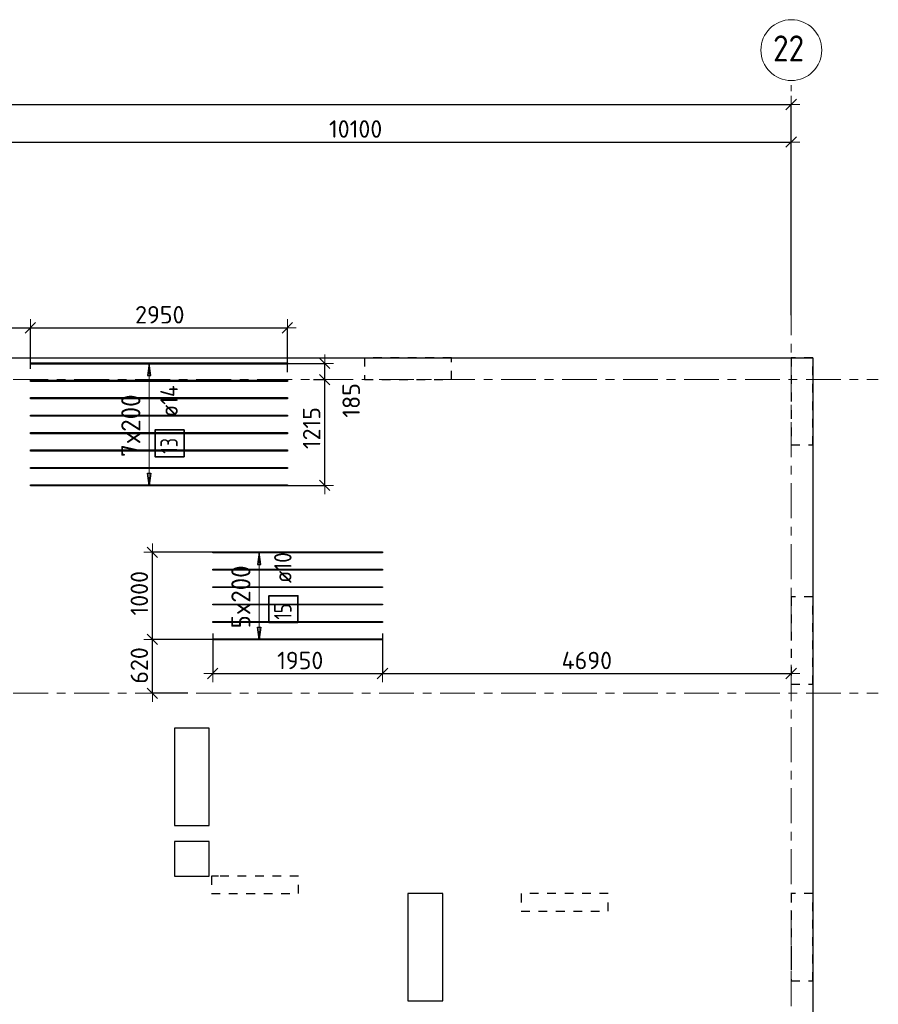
# Model space of a CAD drawing. Header units: metres. Extents: x -38 to 98, y -15 to 21.
# Tile 17 of 124: x 53 to 63, y 9 to 21. Entities that reach past the tile are written whole.
import ezdxf

# ---------------------------------------------------------------- set-up
doc = ezdxf.new("R2010")
doc.units = ezdxf.units.M
doc.header["$PDMODE"] = 65
for name, pattern in [('______11', [0.5, 0.4, -0.05, 0, -0.05]), ('______2', [0.0405, 0.03, -0.0105]), ('______5', [1.1, 0.8, -0.1, 0.1, -0.1])]:
    doc.linetypes.add(name, pattern=pattern)
for name, color, linetype, lineweight in [('XR$2$Осевая линия (1)', 7, '______5', 13), ('XR$2$Размерная линия (1)', 7, 'Continuous', 13), ('XR$4$Перекрытие (1)', 7, 'Continuous', 35), ('XR$4$Размерная линия (1)', 7, 'Continuous', 13)]:
    doc.layers.add(name, color=color, linetype=linetype, lineweight=lineweight)
doc.layers.add('XR$4$Арм.стержн.Доп. Арм верхн.зоны Х', color=7, linetype='Continuous', lineweight=35, true_color=0x8c8cff)
doc.layers.add('XR$6$Стена_ бетон несущ.', color=7, linetype='Continuous', lineweight=70, true_color=0xb4b496)
doc.styles.add('ISOCPEUR', font='txt')
doc.dimstyles.new('DIMSTYLE_3', dxfattribs={"dimtxt": 0.2, "dimasz": 0.2, "dimexe": 0, "dimexo": 0, "dimgap": 0.1, "dimtad": 2, "dimdec": 0, "dimlfac": 1000, "dimrnd": 5, "dimzin": 12, "dimdsep": 46, "dimtxsty": 'ISOCPEUR', "dimblk1": 'ALL_ML_STRICH', "dimblk2": 'ALL_ML_STRICH', "dimsah": 1, "dimcen": 0, "dimclrd": 7, "dimclre": 256, "dimclrt": 7, "dimadec": 0, "dimazin": 0, "dimtfac": 1, "dimtdec": 0, "dimtix": 1, "dimtmove": 2, "dimatfit": 3, "dimfxl": 0, "dimtzin": 0, "dimlwd": 0, "dimlwe": -3, "dimarcsym": 0})
doc.dimstyles.new('DIMSTYLE_34', dxfattribs={"dimtxt": 0.2, "dimasz": 0.2, "dimexe": 0, "dimexo": 0, "dimgap": 0.1, "dimtad": 0, "dimdec": 0, "dimlfac": 1000, "dimrnd": 5, "dimzin": 12, "dimdsep": 46, "dimtxsty": 'ISOCPEUR', "dimblk1": 'ALL_ML_STRICH', "dimblk2": 'ALL_ML_STRICH', "dimsah": 1, "dimcen": 0, "dimclrd": 7, "dimclre": 256, "dimclrt": 7, "dimadec": 0, "dimazin": 0, "dimtfac": 1, "dimtdec": 0, "dimtix": 1, "dimtmove": 2, "dimatfit": 3, "dimfxl": 0, "dimtvp": 1.2, "dimtzin": 0, "dimlwd": 0, "dimlwe": -3, "dimarcsym": 0})

# ---------------------------------------------------------------- blocks, each defined once
blk = doc.blocks.new('ALL_ML_STRICH')
at = {"color": 0, "linetype": 'ByBlock', "lineweight": -2}
for p, q in [((-1, 0), (0.5, 0)), ((-0.3, -0.3), (0.3, 0.3)), ((0, -0.5), (0, 0.5))]:
    blk.add_line(p, q, dxfattribs=at)
blk = doc.blocks.new('*D11')
at = {"layer": 'DEFPOINTS', "color": 7, "linetype": 'Continuous', "lineweight": 13, "transparency": 33554687}
for p in [(0.5, 19.557), (0.5, 19.377), (61.6, 17.12)]:
    blk.add_point(p, dxfattribs=at)
at = {"layer": 'XR$2$Размерная линия (1)', "color": 9, "linetype": 'Continuous', "lineweight": -2, "true_color": 0xc7c7c7, "transparency": 33554687}
for p, q in [((0.5, 19.357), (0.5, 19.557)), ((61.6, 17.14), (61.6, 19.557))]:
    blk.add_line(p, q, dxfattribs=at)
at = {"layer": 'XR$2$Размерная линия (1)', "color": 7, "linetype": 'Continuous', "lineweight": -2, "transparency": 33554687}
blk.add_line((0.5, 19.557), (61.6, 19.557), dxfattribs=at)
at = {"layer": 'XR$2$Размерная линия (1)', "color": 7, "linetype": 'Continuous', "lineweight": 13, "transparency": 33554687, "xscale": 0.2, "yscale": 0.2, "zscale": 0.2, "rotation": 180}
blk.add_blockref('ALL_ML_STRICH', (0.5, 19.557), dxfattribs=at)
at = {"layer": 'XR$2$Размерная линия (1)', "color": 7, "linetype": 'Continuous', "lineweight": 13, "transparency": 33554687, "xscale": 0.2, "yscale": 0.2, "zscale": 0.2}
blk.add_blockref('ALL_ML_STRICH', (61.6, 19.557), dxfattribs=at)
at = {"layer": 'XR$2$Размерная линия (1)', "color": 7, "linetype": 'Continuous', "lineweight": 13, "transparency": 33554687, "insert": (31.1, 19.707), "char_height": 0.2, "width": 1, "attachment_point": 5, "style": 'ISOCPEUR'}
blk.add_mtext('\\A1;{61100}', dxfattribs=at)
blk = doc.blocks.new('*D38')
at = {"layer": 'DEFPOINTS', "color": 7, "linetype": 'Continuous', "lineweight": 13, "transparency": 33554687}
for p in [(51.5, 19.126), (61.6, 17.491), (51.5, 17.39)]:
    blk.add_point(p, dxfattribs=at)
at = {"layer": 'XR$2$Размерная линия (1)', "color": 9, "linetype": 'Continuous', "lineweight": -2, "true_color": 0xc7c7c7, "transparency": 33554687}
for p, q in [((51.5, 17.41), (51.5, 19.126)), ((61.6, 17.511), (61.6, 19.126))]:
    blk.add_line(p, q, dxfattribs=at)
at = {"layer": 'XR$2$Размерная линия (1)', "color": 7, "linetype": 'Continuous', "lineweight": -2, "transparency": 33554687}
blk.add_line((51.5, 19.126), (61.6, 19.126), dxfattribs=at)
at = {"layer": 'XR$2$Размерная линия (1)', "color": 7, "linetype": 'Continuous', "lineweight": 13, "transparency": 33554687, "xscale": 0.2, "yscale": 0.2, "zscale": 0.2, "rotation": 180}
blk.add_blockref('ALL_ML_STRICH', (51.5, 19.126), dxfattribs=at)
at = {"layer": 'XR$2$Размерная линия (1)', "color": 7, "linetype": 'Continuous', "lineweight": 13, "transparency": 33554687, "xscale": 0.2, "yscale": 0.2, "zscale": 0.2}
blk.add_blockref('ALL_ML_STRICH', (61.6, 19.126), dxfattribs=at)
at = {"layer": 'XR$2$Размерная линия (1)', "color": 7, "linetype": 'Continuous', "lineweight": 13, "transparency": 33554687, "insert": (56.6, 19.276), "char_height": 0.2, "width": 1, "attachment_point": 5, "style": 'ISOCPEUR'}
blk.add_mtext('\\A1;{10100}', dxfattribs=at)
blk = doc.blocks.new('*D285')
at = {"layer": 'DEFPOINTS', "color": 7, "linetype": 'Continuous', "lineweight": 13, "transparency": 33554687}
for p in [(56.136, 16.4), (55.717, 15.186), (56.245, 15.186)]:
    blk.add_point(p, dxfattribs=at)
at = {"layer": 'XR$4$Размерная линия (1)', "color": 9, "linetype": 'Continuous', "lineweight": -2, "true_color": 0xc7c7c7, "transparency": 33554687}
for p, q in [((56.116, 16.4), (56.245, 16.4)), ((55.737, 15.186), (56.245, 15.186))]:
    blk.add_line(p, q, dxfattribs=at)
at = {"layer": 'XR$4$Размерная линия (1)', "color": 7, "linetype": 'Continuous', "lineweight": -2, "transparency": 33554687}
blk.add_line((56.245, 15.186), (56.245, 16.4), dxfattribs=at)
at = {"layer": 'XR$4$Размерная линия (1)', "color": 7, "linetype": 'Continuous', "lineweight": 13, "transparency": 33554687, "xscale": 0.2, "yscale": 0.2, "zscale": 0.2}
for p, rotation in [((56.245, 16.4), 90), ((56.245, 15.186), 270)]:
    blk.add_blockref('ALL_ML_STRICH', p, dxfattribs=dict(at, rotation=rotation))
at = {"layer": 'XR$4$Размерная линия (1)', "color": 7, "linetype": 'Continuous', "lineweight": 13, "transparency": 33554687, "insert": (56.095, 15.843), "char_height": 0.2, "width": 0.8, "attachment_point": 5, "rotation": 90, "style": 'ISOCPEUR'}
blk.add_mtext('\\A1;{1215}', dxfattribs=at)
blk = doc.blocks.new('*D286')
at = {"layer": 'DEFPOINTS', "color": 7, "linetype": 'Continuous', "lineweight": 13, "transparency": 33554687}
for p in [(55.765, 16.586), (56.136, 16.4), (56.245, 16.4)]:
    blk.add_point(p, dxfattribs=at)
at = {"layer": 'XR$4$Размерная линия (1)', "color": 9, "linetype": 'Continuous', "lineweight": -2, "true_color": 0xc7c7c7, "transparency": 33554687}
for p, q in [((55.785, 16.586), (56.245, 16.586)), ((56.116, 16.4), (56.245, 16.4))]:
    blk.add_line(p, q, dxfattribs=at)
at = {"layer": 'XR$4$Размерная линия (1)', "color": 7, "linetype": 'Continuous', "lineweight": -2, "transparency": 33554687}
blk.add_line((56.245, 16.4), (56.245, 16.586), dxfattribs=at)
at = {"layer": 'XR$4$Размерная линия (1)', "color": 7, "linetype": 'Continuous', "lineweight": 13, "transparency": 33554687, "xscale": 0.2, "yscale": 0.2, "zscale": 0.2}
for p, rotation in [((56.245, 16.586), 90), ((56.245, 16.4), 270)]:
    blk.add_blockref('ALL_ML_STRICH', p, dxfattribs=dict(at, rotation=rotation))
at = {"layer": 'XR$4$Размерная линия (1)', "color": 7, "linetype": 'Continuous', "lineweight": 13, "transparency": 33554687, "insert": (56.549, 16.161), "char_height": 0.2, "width": 0.6, "attachment_point": 5, "rotation": 90, "style": 'ISOCPEUR'}
blk.add_mtext('\\A1;{185}', dxfattribs=at)
blk = doc.blocks.new('*D290')
at = {"layer": 'DEFPOINTS', "color": 7, "linetype": 'Continuous', "lineweight": 13, "transparency": 33554687}
for p in [(54.959, 13.506), (56.909, 13.506), (54.959, 13.026)]:
    blk.add_point(p, dxfattribs=at)
at = {"layer": 'XR$4$Размерная линия (1)', "color": 9, "linetype": 'Continuous', "lineweight": -2, "true_color": 0xc7c7c7, "transparency": 33554687}
for p, q in [((54.959, 13.486), (54.959, 13.026)), ((56.909, 13.486), (56.909, 13.026))]:
    blk.add_line(p, q, dxfattribs=at)
at = {"layer": 'XR$4$Размерная линия (1)', "color": 7, "linetype": 'Continuous', "lineweight": -2, "transparency": 33554687}
blk.add_line((54.959, 13.026), (56.909, 13.026), dxfattribs=at)
at = {"layer": 'XR$4$Размерная линия (1)', "color": 7, "linetype": 'Continuous', "lineweight": 13, "transparency": 33554687, "xscale": 0.2, "yscale": 0.2, "zscale": 0.2, "rotation": 180}
blk.add_blockref('ALL_ML_STRICH', (54.959, 13.026), dxfattribs=at)
at = {"layer": 'XR$4$Размерная линия (1)', "color": 7, "linetype": 'Continuous', "lineweight": 13, "transparency": 33554687, "xscale": 0.2, "yscale": 0.2, "zscale": 0.2}
blk.add_blockref('ALL_ML_STRICH', (56.909, 13.026), dxfattribs=at)
at = {"layer": 'XR$4$Размерная линия (1)', "color": 7, "linetype": 'Continuous', "lineweight": 13, "transparency": 33554687, "insert": (55.964, 13.176), "char_height": 0.2, "width": 0.8, "attachment_point": 5, "style": 'ISOCPEUR'}
blk.add_mtext('\\A1;{1950}', dxfattribs=at)
blk = doc.blocks.new('*D291')
at = {"layer": 'DEFPOINTS', "color": 7, "linetype": 'Continuous', "lineweight": 13, "transparency": 33554687}
for p in [(56.909, 13.506), (56.909, 13.026), (61.6, 13.06)]:
    blk.add_point(p, dxfattribs=at)
at = {"layer": 'XR$4$Размерная линия (1)', "color": 9, "linetype": 'Continuous', "lineweight": -2, "true_color": 0xc7c7c7, "transparency": 33554687}
for p, q in [((56.909, 13.486), (56.909, 13.026)), ((61.6, 13.04), (61.6, 13.026))]:
    blk.add_line(p, q, dxfattribs=at)
at = {"layer": 'XR$4$Размерная линия (1)', "color": 7, "linetype": 'Continuous', "lineweight": -2, "transparency": 33554687}
blk.add_line((56.909, 13.026), (61.6, 13.026), dxfattribs=at)
at = {"layer": 'XR$4$Размерная линия (1)', "color": 7, "linetype": 'Continuous', "lineweight": 13, "transparency": 33554687, "xscale": 0.2, "yscale": 0.2, "zscale": 0.2, "rotation": 180}
blk.add_blockref('ALL_ML_STRICH', (56.909, 13.026), dxfattribs=at)
at = {"layer": 'XR$4$Размерная линия (1)', "color": 7, "linetype": 'Continuous', "lineweight": 13, "transparency": 33554687, "xscale": 0.2, "yscale": 0.2, "zscale": 0.2}
blk.add_blockref('ALL_ML_STRICH', (61.6, 13.026), dxfattribs=at)
at = {"layer": 'XR$4$Размерная линия (1)', "color": 7, "linetype": 'Continuous', "lineweight": 13, "transparency": 33554687, "insert": (59.254, 13.176), "char_height": 0.2, "width": 0.8, "attachment_point": 5, "style": 'ISOCPEUR'}
blk.add_mtext('\\A1;{4690}', dxfattribs=at)
blk = doc.blocks.new('*D296')
at = {"layer": 'DEFPOINTS', "color": 7, "linetype": 'Continuous', "lineweight": 13, "transparency": 33554687}
for p in [(51.5, 16.994), (51.5, 16.93), (52.867, 16.505)]:
    blk.add_point(p, dxfattribs=at)
at = {"layer": 'XR$4$Размерная линия (1)', "color": 9, "linetype": 'Continuous', "lineweight": -2, "true_color": 0xc7c7c7, "transparency": 33554687}
for p, q in [((51.5, 16.95), (51.5, 16.994)), ((52.867, 16.525), (52.867, 16.994))]:
    blk.add_line(p, q, dxfattribs=at)
at = {"layer": 'XR$4$Размерная линия (1)', "color": 7, "linetype": 'Continuous', "lineweight": -2, "transparency": 33554687}
blk.add_line((51.5, 16.994), (52.867, 16.994), dxfattribs=at)
at = {"layer": 'XR$4$Размерная линия (1)', "color": 7, "linetype": 'Continuous', "lineweight": 13, "transparency": 33554687, "xscale": 0.2, "yscale": 0.2, "zscale": 0.2, "rotation": 180}
blk.add_blockref('ALL_ML_STRICH', (51.5, 16.994), dxfattribs=at)
at = {"layer": 'XR$4$Размерная линия (1)', "color": 7, "linetype": 'Continuous', "lineweight": 13, "transparency": 33554687, "xscale": 0.2, "yscale": 0.2, "zscale": 0.2}
blk.add_blockref('ALL_ML_STRICH', (52.867, 16.994), dxfattribs=at)
at = {"layer": 'XR$4$Размерная линия (1)', "color": 7, "linetype": 'Continuous', "lineweight": 13, "transparency": 33554687, "insert": (52.214, 17.144), "char_height": 0.2, "width": 0.8, "attachment_point": 5, "style": 'ISOCPEUR'}
blk.add_mtext('\\A1;{1365}', dxfattribs=at)
blk = doc.blocks.new('*D297')
at = {"layer": 'DEFPOINTS', "color": 7, "linetype": 'Continuous', "lineweight": 13, "transparency": 33554687}
for p in [(52.867, 16.994), (52.867, 16.505), (55.817, 16.466)]:
    blk.add_point(p, dxfattribs=at)
at = {"layer": 'XR$4$Размерная линия (1)', "color": 9, "linetype": 'Continuous', "lineweight": -2, "true_color": 0xc7c7c7, "transparency": 33554687}
for p, q in [((52.867, 16.525), (52.867, 16.994)), ((55.817, 16.486), (55.817, 16.994))]:
    blk.add_line(p, q, dxfattribs=at)
at = {"layer": 'XR$4$Размерная линия (1)', "color": 7, "linetype": 'Continuous', "lineweight": -2, "transparency": 33554687}
blk.add_line((52.867, 16.994), (55.817, 16.994), dxfattribs=at)
at = {"layer": 'XR$4$Размерная линия (1)', "color": 7, "linetype": 'Continuous', "lineweight": 13, "transparency": 33554687, "xscale": 0.2, "yscale": 0.2, "zscale": 0.2, "rotation": 180}
blk.add_blockref('ALL_ML_STRICH', (52.867, 16.994), dxfattribs=at)
at = {"layer": 'XR$4$Размерная линия (1)', "color": 7, "linetype": 'Continuous', "lineweight": 13, "transparency": 33554687, "xscale": 0.2, "yscale": 0.2, "zscale": 0.2}
blk.add_blockref('ALL_ML_STRICH', (55.817, 16.994), dxfattribs=at)
at = {"layer": 'XR$4$Размерная линия (1)', "color": 7, "linetype": 'Continuous', "lineweight": 13, "transparency": 33554687, "insert": (54.352, 17.144), "char_height": 0.2, "width": 0.8, "attachment_point": 5, "style": 'ISOCPEUR'}
blk.add_mtext('\\A1;{2950}', dxfattribs=at)
blk = doc.blocks.new('*D308')
at = {"layer": 'DEFPOINTS', "color": 7, "linetype": 'Continuous', "lineweight": 13, "transparency": 33554687}
for p in [(55.051, 13.418), (54.267, 12.8), (54.694, 12.8)]:
    blk.add_point(p, dxfattribs=at)
at = {"layer": 'XR$4$Размерная линия (1)', "color": 9, "linetype": 'Continuous', "lineweight": -2, "true_color": 0xc7c7c7, "transparency": 33554687}
for p, q in [((55.031, 13.418), (54.267, 13.418)), ((54.674, 12.8), (54.267, 12.8))]:
    blk.add_line(p, q, dxfattribs=at)
at = {"layer": 'XR$4$Размерная линия (1)', "color": 7, "linetype": 'Continuous', "lineweight": -2, "transparency": 33554687}
blk.add_line((54.267, 12.8), (54.267, 13.418), dxfattribs=at)
at = {"layer": 'XR$4$Размерная линия (1)', "color": 7, "linetype": 'Continuous', "lineweight": 13, "transparency": 33554687, "xscale": 0.2, "yscale": 0.2, "zscale": 0.2}
for p, rotation in [((54.267, 13.418), 90), ((54.267, 12.8), 270)]:
    blk.add_blockref('ALL_ML_STRICH', p, dxfattribs=dict(at, rotation=rotation))
at = {"layer": 'XR$4$Размерная линия (1)', "color": 7, "linetype": 'Continuous', "lineweight": 13, "transparency": 33554687, "insert": (54.117, 13.119), "char_height": 0.2, "width": 0.6, "attachment_point": 5, "rotation": 90, "style": 'ISOCPEUR'}
blk.add_mtext('\\A1;{620}', dxfattribs=at)
blk = doc.blocks.new('*D309')
at = {"layer": 'DEFPOINTS', "color": 7, "linetype": 'Continuous', "lineweight": 13, "transparency": 33554687}
for p in [(55.043, 14.418), (54.267, 13.418), (55.051, 13.418)]:
    blk.add_point(p, dxfattribs=at)
at = {"layer": 'XR$4$Размерная линия (1)', "color": 9, "linetype": 'Continuous', "lineweight": -2, "true_color": 0xc7c7c7, "transparency": 33554687}
for p, q in [((55.023, 14.418), (54.267, 14.418)), ((55.031, 13.418), (54.267, 13.418))]:
    blk.add_line(p, q, dxfattribs=at)
at = {"layer": 'XR$4$Размерная линия (1)', "color": 7, "linetype": 'Continuous', "lineweight": -2, "transparency": 33554687}
blk.add_line((54.267, 13.418), (54.267, 14.418), dxfattribs=at)
at = {"layer": 'XR$4$Размерная линия (1)', "color": 7, "linetype": 'Continuous', "lineweight": 13, "transparency": 33554687, "xscale": 0.2, "yscale": 0.2, "zscale": 0.2}
for p, rotation in [((54.267, 14.418), 90), ((54.267, 13.418), 270)]:
    blk.add_blockref('ALL_ML_STRICH', p, dxfattribs=dict(at, rotation=rotation))
at = {"layer": 'XR$4$Размерная линия (1)', "color": 7, "linetype": 'Continuous', "lineweight": 13, "transparency": 33554687, "insert": (54.117, 13.948), "char_height": 0.2, "width": 0.8, "attachment_point": 5, "rotation": 90, "style": 'ISOCPEUR'}
blk.add_mtext('\\A1;{1000}', dxfattribs=at)

msp = doc.modelspace()

# ---------------------------------------------------------------- linework, layer by layer
at = {"layer": 'XR$2$Осевая линия (1)', "color": 253, "linetype": '______11', "lineweight": 13, "true_color": 0xa0a0a0, "transparency": 33554687}
for p, q in [((61.6, -3.39), (61.6, 19.78)), ((-2.63, 16.4), (62.6, 16.4)), ((-2.63, 12.8), (62.6, 12.8))]:
    msp.add_line(p, q, dxfattribs=at)
at = {"layer": 'XR$2$Осевая линия (1)', "color": 7, "linetype": 'Continuous', "lineweight": 13, "transparency": 33554687}
msp.add_circle((61.6018, 20.1812), 0.3493, dxfattribs=at)
at = {"layer": 'XR$4$Арм.стержн.Доп. Арм верхн.зоны Х', "color": 253, "linetype": 'Continuous', "lineweight": -3, "true_color": 0xa0a0a0, "transparency": 33554687}
for p, q in [((54.2295, 16.5857), (54.1295, 16.5857)), ((54.2295, 16.5857), (54.3295, 16.5857)), ((54.2295, 15.1857), (54.1295, 15.1857)), ((54.2295, 15.1857), (54.3295, 15.1857)), ((55.4931, 14.4179), (55.3931, 14.4179)), ((55.4931, 14.4179), (55.5931, 14.4179)), ((55.4931, 13.4179), (55.3931, 13.4179)), ((55.4931, 13.4179), (55.5931, 13.4179))]:
    msp.add_line(p, q, dxfattribs=at)
at = {"layer": 'XR$4$Арм.стержн.Доп. Арм верхн.зоны Х', "color": 7, "linetype": 'Continuous', "lineweight": 25, "transparency": 33554687}
for p, q in [((54.2295, 16.5857), (54.2095, 16.4457)), ((54.2495, 16.4457), (54.2295, 16.5857)), ((54.2095, 16.4457), (54.2495, 16.4457)), ((54.2295, 15.1857), (54.2095, 15.3257)), ((54.2095, 15.3257), (54.2495, 15.3257)), ((54.2495, 15.3257), (54.2295, 15.1857)), ((55.4931, 14.4179), (55.4731, 14.2779)), ((55.5131, 14.2779), (55.4931, 14.4179)), ((55.4731, 14.2779), (55.5131, 14.2779)), ((55.4931, 13.4179), (55.4731, 13.5579)), ((55.4731, 13.5579), (55.5131, 13.5579)), ((55.5131, 13.5579), (55.4931, 13.4179))]:
    msp.add_line(p, q, dxfattribs=at)
at = {"layer": 'XR$4$Арм.стержн.Доп. Арм верхн.зоны Х', "color": 7, "linetype": 'Continuous', "lineweight": 13, "transparency": 33554687}
for p, q in [((54.2295, 16.5857), (54.2295, 16.5857)), ((54.2295, 15.1857), (54.2295, 16.5857)), ((54.2295, 15.1857), (54.2295, 15.1857)), ((55.4931, 14.4179), (55.4931, 14.4179)), ((55.4931, 13.4179), (55.4931, 14.4179)), ((55.4931, 13.4179), (55.4931, 13.4179))]:
    msp.add_line(p, q, dxfattribs=at)
at = {"layer": 'XR$4$Арм.стержн.Доп. Арм верхн.зоны Х', "color": 7, "linetype": 'Continuous', "lineweight": 25, "transparency": 33554687}
for points in [[(55.8173, 16.5787), (52.8673, 16.5787), (52.8673, 16.5927), (55.8173, 16.5927), (55.8173, 16.5787)], [(55.8173, 16.3787), (52.8673, 16.3787), (52.8673, 16.3927), (55.8173, 16.3927), (55.8173, 16.3787)], [(55.8173, 16.1787), (52.8673, 16.1787), (52.8673, 16.1927), (55.8173, 16.1927), (55.8173, 16.1787)], [(55.8173, 15.9787), (52.8673, 15.9787), (52.8673, 15.9927), (55.8173, 15.9927), (55.8173, 15.9787)], [(55.8173, 15.7787), (52.8673, 15.7787), (52.8673, 15.7927), (55.8173, 15.7927), (55.8173, 15.7787)], [(55.8173, 15.5787), (52.8673, 15.5787), (52.8673, 15.5927), (55.8173, 15.5927), (55.8173, 15.5787)], [(55.8173, 15.3787), (52.8673, 15.3787), (52.8673, 15.3927), (55.8173, 15.3927), (55.8173, 15.3787)], [(55.8173, 15.1787), (52.8673, 15.1787), (52.8673, 15.1927), (55.8173, 15.1927), (55.8173, 15.1787)]]:
    msp.add_lwpolyline(points, dxfattribs=at)
at = {"layer": 'XR$4$Арм.стержн.Доп. Арм верхн.зоны Х', "color": 7, "linetype": 'Continuous', "lineweight": 35, "transparency": 33554687}
for points in [[(54.6316, 15.5152), (54.6316, 15.8218), (54.2983, 15.8218), (54.2983, 15.5152), (54.6316, 15.5152)], [(55.9376, 13.6114), (55.9376, 13.9181), (55.6043, 13.9181), (55.6043, 13.6114), (55.9376, 13.6114)]]:
    msp.add_lwpolyline(points, dxfattribs=at)
at = {"layer": 'XR$4$Арм.стержн.Доп. Арм верхн.зоны Х', "color": 4, "linetype": 'Continuous', "lineweight": 25, "transparency": 33554687}
for points in [[(56.9089, 14.4129), (54.9589, 14.4129), (54.9589, 14.4229), (56.9089, 14.4229), (56.9089, 14.4129)], [(56.9089, 14.2129), (54.9589, 14.2129), (54.9589, 14.2229), (56.9089, 14.2229), (56.9089, 14.2129)], [(56.9089, 14.0129), (54.9589, 14.0129), (54.9589, 14.0229), (56.9089, 14.0229), (56.9089, 14.0129)], [(56.9089, 13.8129), (54.9589, 13.8129), (54.9589, 13.8229), (56.9089, 13.8229), (56.9089, 13.8129)], [(56.9089, 13.6129), (54.9589, 13.6129), (54.9589, 13.6229), (56.9089, 13.6229), (56.9089, 13.6129)], [(56.9089, 13.4129), (54.9589, 13.4129), (54.9589, 13.4229), (56.9089, 13.4229), (56.9089, 13.4129)]]:
    msp.add_lwpolyline(points, dxfattribs=at)
at = {"layer": 'XR$4$Перекрытие (1)', "color": 7, "linetype": 'Continuous', "lineweight": 25, "transparency": 33554687}
for p, q in [((51.6, 16.6502), (61.85, 16.6502)), ((61.85, 16.6502), (61.85, 8.1502)), ((54.5206, 12.4003), (54.5206, 11.2803)), ((54.9206, 12.4003), (54.5206, 12.4003)), ((54.9206, 11.2803), (54.9206, 12.4003)), ((54.5206, 11.2803), (54.9206, 11.2803)), ((54.5206, 11.1002), (54.5206, 10.7002)), ((54.9206, 11.1002), (54.5206, 11.1002)), ((54.9206, 10.7002), (54.9206, 11.1002)), ((54.5206, 10.7002), (54.9206, 10.7002)), ((57.2005, 10.5002), (57.2005, 9.2702)), ((57.6005, 10.5002), (57.2005, 10.5002)), ((57.6005, 9.2702), (57.6005, 10.5002)), ((57.2005, 9.2702), (57.6005, 9.2702))]:
    msp.add_line(p, q, dxfattribs=at)
at = {"layer": 'XR$6$Стена_ бетон несущ.', "color": 253, "linetype": '______2', "lineweight": -3, "true_color": 0xa0a0a0, "transparency": 33554687}
for p, q in [((61.6, 13.9049), (61.6, 12.9049)), ((61.85, 13.9049), (61.6, 13.9049)), ((61.85, 12.9049), (61.85, 13.9049)), ((61.6, 12.9049), (61.85, 12.9049)), ((55.025, 10.7), (54.945, 10.7)), ((54.945, 10.7), (54.945, 10.5)), ((55.945, 10.7), (55.025, 10.7)), ((55.945, 10.5), (55.945, 10.7)), ((54.945, 10.5), (55.945, 10.5)), ((59.4996, 10.5), (58.4996, 10.5)), ((58.4996, 10.5), (58.4996, 10.3)), ((59.4996, 10.3), (59.4996, 10.5)), ((61.6, 10.5), (61.6, 10.3)), ((61.85, 10.5), (61.6, 10.5)), ((61.85, 9.5), (61.85, 10.5)), ((58.4996, 10.3), (59.4996, 10.3)), ((61.6, 10.3), (61.6, 9.8)), ((61.6, 9.8), (61.6, 9.72)), ((61.6, 9.72), (61.6, 9.5)), ((61.6, 9.5), (61.85, 9.5))]:
    msp.add_line(p, q, dxfattribs=at)
for points in [[(57.7, 16.65), (56.7, 16.65), (56.7, 16.4), (57.7, 16.4), (57.7, 16.65)], [(61.85, 16.65), (61.6, 16.65), (61.6, 15.65), (61.85, 15.65), (61.85, 16.65)]]:
    msp.add_lwpolyline(points, close=True, dxfattribs=at)

# ---------------------------------------------------------------- texts
at = {"layer": 'XR$2$Осевая линия (1)', "color": 7, "linetype": 'Continuous', "lineweight": 13, "transparency": 33554687, "insert": (61.3918, 20.0507), "char_height": 0.3, "width": 0.550812, "attachment_point": 7, "style": 'ISOCPEUR'}
msp.add_mtext('\\W0.87;22', dxfattribs=at)
at = {"layer": 'XR$4$Арм.стержн.Доп. Арм верхн.зоны Х', "color": 7, "linetype": 'Continuous', "lineweight": 25, "transparency": 33554687, "char_height": 0.2, "attachment_point": 7, "rotation": 90, "style": 'ISOCPEUR'}
for s, insert, width in [('\\W0.89; ø14 ', (54.5583, 15.8552), 0.769432), ('\\W0.75;13', (54.5583, 15.5485), 0.314854), ('\\W0.89; ø10 ', (55.8643, 13.9514), 0.749105), ('\\W0.75;15', (55.8643, 13.6447), 0.314854)]:
    msp.add_mtext(s, dxfattribs=dict(at, insert=insert, width=width))
at = {"layer": 'XR$4$Арм.стержн.Доп. Арм верхн.зоны Х', "color": 7, "linetype": 'Continuous', "lineweight": 13, "transparency": 33554687, "char_height": 0.22, "width": 0.873359, "attachment_point": 7, "rotation": 90, "style": 'ISOCPEUR'}
for s, insert in [('\\W0.95;7x200', (54.1295, 15.5117)), ('\\W0.95;5x200', (55.3931, 13.5439))]:
    msp.add_mtext(s, dxfattribs=dict(at, insert=insert))

# ---------------------------------------------------------------- dimensions: what is measured, and where the dimension line sits
at = {"layer": 'XR$2$Размерная линия (1)', "color": 7, "linetype": 'Continuous', "lineweight": 13, "transparency": 33554687}
for base, p1, p2, picture, middle in [((61.6, 19.5574), (0.5, 19.3568), (61.6, 17.1397), '*D11', (31.1, 19.7074)), ((61.6, 19.1261), (51.5, 17.4096), (61.6, 17.5112), '*D38', (56.6, 19.2761))]:
    dim = msp.add_linear_dim(base=base, p1=p1, p2=p2, dimstyle='DIMSTYLE_3', override={"dimpost": '<>', "dimclrd": 7, "dimclre": 9, "dimclrt": 7, "dimlwd": 0, "dimlwe": 65533}, dxfattribs=at)
    dim.commit()
    dim.dimension.update_dxf_attribs({"geometry": picture, "text_midpoint": middle, "dimtype": 160})
at = {"layer": 'XR$4$Размерная линия (1)', "color": 7, "linetype": 'Continuous', "lineweight": 13, "transparency": 33554687}
for base, p1, p2, picture, middle in [((52.8673, 16.9938), (51.5, 16.9501), (52.8673, 16.5245), '*D296', (52.2136, 17.1438)), ((55.8173, 16.9938), (52.8673, 16.5245), (55.8173, 16.4864), '*D297', (54.3523, 17.1438)), ((56.9089, 13.0265), (54.9589, 13.4863), (56.9089, 13.4863), '*D290', (55.9639, 13.1765)), ((61.6, 13.0265), (56.9089, 13.4863), (61.6, 13.0399), '*D291', (59.2545, 13.1765))]:
    dim = msp.add_linear_dim(base=base, p1=p1, p2=p2, dimstyle='DIMSTYLE_3', override={"dimpost": '<>', "dimclrd": 7, "dimclre": 9, "dimclrt": 7, "dimlwd": 0, "dimlwe": 65533}, dxfattribs=at)
    dim.commit()
    dim.dimension.update_dxf_attribs({"geometry": picture, "text_midpoint": middle, "dimtype": 160})
for base, p1, p2, dimstyle, picture, middle in [((56.2446, 16.5857), (56.1159, 16.4), (55.7852, 16.5857), 'DIMSTYLE_34', '*D286', (56.5493, 16.1613)), ((56.2446, 16.4), (55.7368, 15.1857), (56.1159, 16.4), 'DIMSTYLE_3', '*D285', (56.0946, 15.8428)), ((54.2667, 14.4179), (55.0311, 13.4179), (55.023, 14.4179), 'DIMSTYLE_3', '*D309', (54.1167, 13.9479)), ((54.2667, 13.4179), (54.6739, 12.8), (55.0311, 13.4179), 'DIMSTYLE_3', '*D308', (54.1167, 13.119))]:
    dim = msp.add_linear_dim(base=base, p1=p1, p2=p2, angle=90, dimstyle=dimstyle, override={"dimpost": '<>', "dimclrd": 7, "dimclre": 9, "dimclrt": 7, "dimlwd": 0, "dimlwe": 65533}, dxfattribs=at)
    dim.commit()
    dim.dimension.update_dxf_attribs({"geometry": picture, "text_midpoint": middle, "dimtype": 160})

doc.saveas('drawing.dxf')
